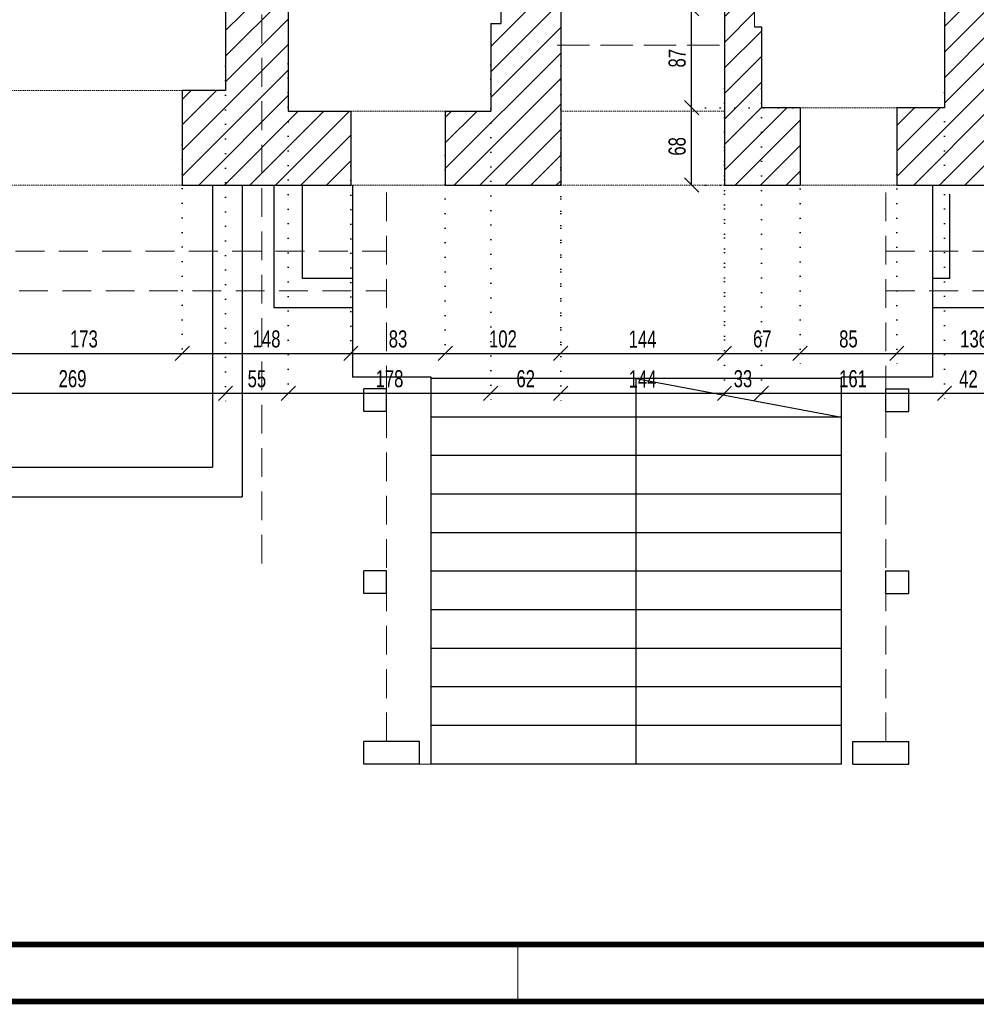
# Model space of a CAD drawing. Header units: millimetres. Extents: x 11149 to 111407, y -107619 to -23630.
# Tile 98 of 245: x 12814 to 13655, y -30105 to -29240. Entities that reach past the tile are written whole.
import ezdxf

# ---------------------------------------------------------------- set-up
doc = ezdxf.new("R2010")
doc.units = ezdxf.units.MM
doc.header["$LTSCALE"] = 2
for name, pattern in [('DOT', [6.35, 0, -6.35]), ('HIDDEN', [9.525, 6.35, -3.175]), ('HIDDENX2', [19.05, 12.7, -6.35])]:
    doc.linetypes.add(name, pattern=pattern)
doc.layers.get('0').update_dxf_attribs({"plot": 0})
doc.layers.get('Defpoints').update_dxf_attribs({"color": 1})
for name, color, linetype, lineweight in [('0_OPIS', 7, 'Continuous', 13), ('3DPLAN_A_WYSOKOŚCI ZMIANA', 144, 'HIDDENX2', 5), ('A_WYBURZENIA', 6, 'Continuous', 0), ('A_ściany mur', 2, 'Continuous', 30), ('e-cad_wymiary', 4, 'Continuous', 9)]:
    doc.layers.add(name, color=color, linetype=linetype, lineweight=lineweight)
for name, color, linetype in [('3DPLAN_A_KRESKOWANIE 1', 253, 'Continuous'), ('3DPLAN_K_STAL', 32, 'Continuous'), ('A_SCHODY', 6, 'Continuous')]:
    doc.layers.add(name, color=color, linetype=linetype)
doc.styles.add('e-cad_1', font='arial.ttf', dxfattribs={"width": 0.7})
doc.dimstyles.new('e-cad_1_100_[cm]', dxfattribs={"dimscale": 10, "dimtxt": 1.5, "dimasz": 1.25, "dimexe": 1.25, "dimexo": 0.625, "dimgap": 0.5, "dimtad": 1, "dimdec": 0, "dimrnd": 1, "dimzin": 1, "dimtxsty": 'e-cad_1', "dimblk": 'OBLIQUE', "dimcen": 2.5, "dimclrd": 256, "dimclre": 252, "dimclrt": 7, "dimadec": 0, "dimazin": 0, "dimtfac": 1, "dimtix": 1, "dimtmove": 2, "dimatfit": 3, "dimldrblk": 'NONE', "dimfxl": 60, "dimfxlon": 1, "dimarcsym": 0})

# ---------------------------------------------------------------- blocks, each defined once
blk = doc.blocks.new('_OBLIQUE')
at = {"color": 0, "linetype": 'ByBlock', "lineweight": -2}
blk.add_line((-0.5, -0.5), (0.5, 0.5), dxfattribs=at)
blk = doc.blocks.new('*D350')
at = {"layer": 'Defpoints', "color": 0}
for p in [(12783.84, -29343.39), (12956.84, -29343.39), (12956.84, -29532.89)]:
    blk.add_point(p, dxfattribs=at)
at = {"layer": 'e-cad_wymiary', "color": 252, "linetype": 'DOT', "lineweight": -2}
for p, q in [((12783.84, -29349.64), (12783.84, -29545.39)), ((12956.84, -29349.64), (12956.84, -29545.39))]:
    blk.add_line(p, q, dxfattribs=at)
at = {"layer": 'e-cad_wymiary', "lineweight": -2}
blk.add_line((12783.84, -29532.89), (12956.84, -29532.89), dxfattribs=at)
at = {"layer": 'e-cad_wymiary', "lineweight": -2, "xscale": 12.5, "yscale": 12.5, "zscale": 12.5, "rotation": 180}
blk.add_blockref('_OBLIQUE', (12783.84, -29532.89), dxfattribs=at)
at = {"layer": 'e-cad_wymiary', "lineweight": -2, "xscale": 12.5, "yscale": 12.5, "zscale": 12.5}
blk.add_blockref('_OBLIQUE', (12956.84, -29532.89), dxfattribs=at)
at = {"layer": 'e-cad_wymiary', "color": 7, "insert": (12870.34, -29520.23), "char_height": 15, "attachment_point": 5, "style": 'e-cad_1'}
blk.add_mtext('173', dxfattribs=at)
blk = doc.blocks.new('_None')
blk = doc.blocks.new('*D351')
at = {"layer": 'Defpoints', "color": 0}
for p in [(12956.84, -29343.39), (13104.99, -29361.78), (13104.99, -29532.89)]:
    blk.add_point(p, dxfattribs=at)
at = {"layer": 'e-cad_wymiary', "color": 252, "linetype": 'DOT', "lineweight": -2}
for p, q in [((12956.84, -29349.64), (12956.84, -29545.39)), ((13104.99, -29368.03), (13104.99, -29545.39))]:
    blk.add_line(p, q, dxfattribs=at)
at = {"layer": 'e-cad_wymiary', "lineweight": -2}
blk.add_line((12956.84, -29532.89), (13104.99, -29532.89), dxfattribs=at)
at = {"layer": 'e-cad_wymiary', "lineweight": -2, "xscale": 12.5, "yscale": 12.5, "zscale": 12.5, "rotation": 180}
blk.add_blockref('_OBLIQUE', (12956.84, -29532.89), dxfattribs=at)
at = {"layer": 'e-cad_wymiary', "lineweight": -2, "xscale": 12.5, "yscale": 12.5, "zscale": 12.5}
blk.add_blockref('_OBLIQUE', (13104.99, -29532.89), dxfattribs=at)
at = {"layer": 'e-cad_wymiary', "color": 7, "insert": (13030.91, -29520.23), "char_height": 15, "attachment_point": 5, "style": 'e-cad_1'}
blk.add_mtext('148', dxfattribs=at)
blk = doc.blocks.new('*D352')
at = {"layer": 'Defpoints', "color": 0}
for p in [(13187.99, -29352.39), (13104.99, -29361.78), (13187.99, -29532.89)]:
    blk.add_point(p, dxfattribs=at)
at = {"layer": 'e-cad_wymiary', "color": 252, "linetype": 'DOT', "lineweight": -2}
for p, q in [((13187.99, -29358.64), (13187.99, -29545.39)), ((13104.99, -29368.03), (13104.99, -29545.39))]:
    blk.add_line(p, q, dxfattribs=at)
at = {"layer": 'e-cad_wymiary', "lineweight": -2}
blk.add_line((13104.99, -29532.89), (13187.99, -29532.89), dxfattribs=at)
at = {"layer": 'e-cad_wymiary', "lineweight": -2, "xscale": 12.5, "yscale": 12.5, "zscale": 12.5, "rotation": 180}
blk.add_blockref('_OBLIQUE', (13104.99, -29532.89), dxfattribs=at)
at = {"layer": 'e-cad_wymiary', "lineweight": -2, "xscale": 12.5, "yscale": 12.5, "zscale": 12.5}
blk.add_blockref('_OBLIQUE', (13187.99, -29532.89), dxfattribs=at)
at = {"layer": 'e-cad_wymiary', "color": 7, "insert": (13146.49, -29520.23), "char_height": 15, "attachment_point": 5, "style": 'e-cad_1'}
blk.add_mtext('83', dxfattribs=at)
blk = doc.blocks.new('*D353')
at = {"layer": 'Defpoints', "color": 0}
for p in [(13187.99, -29352.39), (13289.49, -29352.39), (13289.49, -29532.89)]:
    blk.add_point(p, dxfattribs=at)
at = {"layer": 'e-cad_wymiary', "color": 252, "linetype": 'DOT', "lineweight": -2}
for p, q in [((13187.99, -29358.64), (13187.99, -29545.39)), ((13289.49, -29358.64), (13289.49, -29545.39))]:
    blk.add_line(p, q, dxfattribs=at)
at = {"layer": 'e-cad_wymiary', "lineweight": -2}
blk.add_line((13187.99, -29532.89), (13289.49, -29532.89), dxfattribs=at)
at = {"layer": 'e-cad_wymiary', "lineweight": -2, "xscale": 12.5, "yscale": 12.5, "zscale": 12.5, "rotation": 180}
blk.add_blockref('_OBLIQUE', (13187.99, -29532.89), dxfattribs=at)
at = {"layer": 'e-cad_wymiary', "lineweight": -2, "xscale": 12.5, "yscale": 12.5, "zscale": 12.5}
blk.add_blockref('_OBLIQUE', (13289.49, -29532.89), dxfattribs=at)
at = {"layer": 'e-cad_wymiary', "color": 7, "insert": (13238.74, -29520.23), "char_height": 15, "attachment_point": 5, "style": 'e-cad_1'}
blk.add_mtext('102', dxfattribs=at)
blk = doc.blocks.new('*D354')
at = {"layer": 'Defpoints', "color": 0}
for p in [(13433.49, -29348.27), (13289.49, -29352.39), (13433.49, -29532.89)]:
    blk.add_point(p, dxfattribs=at)
at = {"layer": 'e-cad_wymiary', "color": 252, "linetype": 'DOT', "lineweight": -2}
for p, q in [((13289.49, -29358.64), (13289.49, -29545.39)), ((13433.49, -29354.52), (13433.49, -29545.39))]:
    blk.add_line(p, q, dxfattribs=at)
at = {"layer": 'e-cad_wymiary', "lineweight": -2}
blk.add_line((13289.49, -29532.89), (13433.49, -29532.89), dxfattribs=at)
at = {"layer": 'e-cad_wymiary', "lineweight": -2, "xscale": 12.5, "yscale": 12.5, "zscale": 12.5, "rotation": 180}
blk.add_blockref('_OBLIQUE', (13289.49, -29532.89), dxfattribs=at)
at = {"layer": 'e-cad_wymiary', "lineweight": -2, "xscale": 12.5, "yscale": 12.5, "zscale": 12.5}
blk.add_blockref('_OBLIQUE', (13433.49, -29532.89), dxfattribs=at)
at = {"layer": 'e-cad_wymiary', "color": 7, "insert": (13361.49, -29520.36), "char_height": 15, "attachment_point": 5, "style": 'e-cad_1'}
blk.add_mtext('144', dxfattribs=at)
blk = doc.blocks.new('*D355')
at = {"layer": 'Defpoints', "color": 0}
for p in [(13433.49, -29348.27), (13499.99, -29369.2), (13499.99, -29532.89)]:
    blk.add_point(p, dxfattribs=at)
at = {"layer": 'e-cad_wymiary', "color": 252, "linetype": 'DOT', "lineweight": -2}
for p, q in [((13433.49, -29354.52), (13433.49, -29545.39)), ((13499.99, -29375.45), (13499.99, -29545.39))]:
    blk.add_line(p, q, dxfattribs=at)
at = {"layer": 'e-cad_wymiary', "lineweight": -2}
blk.add_line((13433.49, -29532.89), (13499.99, -29532.89), dxfattribs=at)
at = {"layer": 'e-cad_wymiary', "lineweight": -2, "xscale": 12.5, "yscale": 12.5, "zscale": 12.5, "rotation": 180}
blk.add_blockref('_OBLIQUE', (13433.49, -29532.89), dxfattribs=at)
at = {"layer": 'e-cad_wymiary', "lineweight": -2, "xscale": 12.5, "yscale": 12.5, "zscale": 12.5}
blk.add_blockref('_OBLIQUE', (13499.99, -29532.89), dxfattribs=at)
at = {"layer": 'e-cad_wymiary', "color": 7, "insert": (13466.74, -29520.23), "char_height": 15, "attachment_point": 5, "style": 'e-cad_1'}
blk.add_mtext('67', dxfattribs=at)
blk = doc.blocks.new('*D356')
at = {"layer": 'Defpoints', "color": 0}
for p in [(13499.99, -29369.2), (13584.99, -29369.2), (13584.99, -29532.89)]:
    blk.add_point(p, dxfattribs=at)
at = {"layer": 'e-cad_wymiary', "color": 252, "linetype": 'DOT', "lineweight": -2}
for p, q in [((13499.99, -29375.45), (13499.99, -29545.39)), ((13584.99, -29375.45), (13584.99, -29545.39))]:
    blk.add_line(p, q, dxfattribs=at)
at = {"layer": 'e-cad_wymiary', "lineweight": -2}
blk.add_line((13499.99, -29532.89), (13584.99, -29532.89), dxfattribs=at)
at = {"layer": 'e-cad_wymiary', "lineweight": -2, "xscale": 12.5, "yscale": 12.5, "zscale": 12.5, "rotation": 180}
blk.add_blockref('_OBLIQUE', (13499.99, -29532.89), dxfattribs=at)
at = {"layer": 'e-cad_wymiary', "lineweight": -2, "xscale": 12.5, "yscale": 12.5, "zscale": 12.5}
blk.add_blockref('_OBLIQUE', (13584.99, -29532.89), dxfattribs=at)
at = {"layer": 'e-cad_wymiary', "color": 7, "insert": (13542.49, -29520.23), "char_height": 15, "attachment_point": 5, "style": 'e-cad_1'}
blk.add_mtext('85', dxfattribs=at)
blk = doc.blocks.new('*D357')
at = {"layer": 'Defpoints', "color": 0}
for p in [(13720.99, -29352.89), (13584.99, -29369.2), (13720.99, -29532.89)]:
    blk.add_point(p, dxfattribs=at)
at = {"layer": 'e-cad_wymiary', "color": 252, "linetype": 'DOT', "lineweight": -2}
for p, q in [((13720.99, -29359.14), (13720.99, -29545.39)), ((13584.99, -29375.45), (13584.99, -29545.39))]:
    blk.add_line(p, q, dxfattribs=at)
at = {"layer": 'e-cad_wymiary', "lineweight": -2}
blk.add_line((13584.99, -29532.89), (13720.99, -29532.89), dxfattribs=at)
at = {"layer": 'e-cad_wymiary', "lineweight": -2, "xscale": 12.5, "yscale": 12.5, "zscale": 12.5, "rotation": 180}
blk.add_blockref('_OBLIQUE', (13584.99, -29532.89), dxfattribs=at)
at = {"layer": 'e-cad_wymiary', "lineweight": -2, "xscale": 12.5, "yscale": 12.5, "zscale": 12.5}
blk.add_blockref('_OBLIQUE', (13720.99, -29532.89), dxfattribs=at)
at = {"layer": 'e-cad_wymiary', "color": 7, "insert": (13652.99, -29520.23), "char_height": 15, "attachment_point": 5, "style": 'e-cad_1'}
blk.add_mtext('136', dxfattribs=at)
blk = doc.blocks.new('*D381')
at = {"layer": 'Defpoints', "color": 0}
for p in [(12725.84, -29254.31), (12994.84, -29274.04), (12994.84, -29567.89)]:
    blk.add_point(p, dxfattribs=at)
at = {"layer": 'e-cad_wymiary', "color": 252, "linetype": 'DOT', "lineweight": -2}
for p, q in [((12725.84, -29260.56), (12725.84, -29580.39)), ((12994.84, -29280.29), (12994.84, -29580.39))]:
    blk.add_line(p, q, dxfattribs=at)
at = {"layer": 'e-cad_wymiary', "lineweight": -2}
blk.add_line((12725.84, -29567.89), (12994.84, -29567.89), dxfattribs=at)
at = {"layer": 'e-cad_wymiary', "lineweight": -2, "xscale": 12.5, "yscale": 12.5, "zscale": 12.5, "rotation": 180}
blk.add_blockref('_OBLIQUE', (12725.84, -29567.89), dxfattribs=at)
at = {"layer": 'e-cad_wymiary', "lineweight": -2, "xscale": 12.5, "yscale": 12.5, "zscale": 12.5}
blk.add_blockref('_OBLIQUE', (12994.84, -29567.89), dxfattribs=at)
at = {"layer": 'e-cad_wymiary', "color": 7, "insert": (12860.34, -29555.23), "char_height": 15, "attachment_point": 5, "style": 'e-cad_1'}
blk.add_mtext('269', dxfattribs=at)
blk = doc.blocks.new('*D382')
at = {"layer": 'Defpoints', "color": 0}
for p in [(13049.99, -29271.72), (12994.84, -29274.04), (13049.99, -29567.89)]:
    blk.add_point(p, dxfattribs=at)
at = {"layer": 'e-cad_wymiary', "color": 252, "linetype": 'DOT', "lineweight": -2}
for p, q in [((12994.84, -29280.29), (12994.84, -29580.39)), ((13049.99, -29277.97), (13049.99, -29580.39))]:
    blk.add_line(p, q, dxfattribs=at)
at = {"layer": 'e-cad_wymiary', "lineweight": -2}
blk.add_line((12994.84, -29567.89), (13049.99, -29567.89), dxfattribs=at)
at = {"layer": 'e-cad_wymiary', "lineweight": -2, "xscale": 12.5, "yscale": 12.5, "zscale": 12.5, "rotation": 180}
blk.add_blockref('_OBLIQUE', (12994.84, -29567.89), dxfattribs=at)
at = {"layer": 'e-cad_wymiary', "lineweight": -2, "xscale": 12.5, "yscale": 12.5, "zscale": 12.5}
blk.add_blockref('_OBLIQUE', (13049.99, -29567.89), dxfattribs=at)
at = {"layer": 'e-cad_wymiary', "color": 7, "insert": (13022.41, -29555.26), "char_height": 15, "attachment_point": 5, "style": 'e-cad_1'}
blk.add_mtext('55', dxfattribs=at)
blk = doc.blocks.new('*D383')
at = {"layer": 'Defpoints', "color": 0}
for p in [(13049.99, -29271.72), (13227.99, -29272.88), (13227.99, -29567.89)]:
    blk.add_point(p, dxfattribs=at)
at = {"layer": 'e-cad_wymiary', "color": 252, "linetype": 'DOT', "lineweight": -2}
for p, q in [((13049.99, -29277.97), (13049.99, -29580.39)), ((13227.99, -29279.13), (13227.99, -29580.39))]:
    blk.add_line(p, q, dxfattribs=at)
at = {"layer": 'e-cad_wymiary', "lineweight": -2}
blk.add_line((13049.99, -29567.89), (13227.99, -29567.89), dxfattribs=at)
at = {"layer": 'e-cad_wymiary', "lineweight": -2, "xscale": 12.5, "yscale": 12.5, "zscale": 12.5, "rotation": 180}
blk.add_blockref('_OBLIQUE', (13049.99, -29567.89), dxfattribs=at)
at = {"layer": 'e-cad_wymiary', "lineweight": -2, "xscale": 12.5, "yscale": 12.5, "zscale": 12.5}
blk.add_blockref('_OBLIQUE', (13227.99, -29567.89), dxfattribs=at)
at = {"layer": 'e-cad_wymiary', "color": 7, "insert": (13138.99, -29555.23), "char_height": 15, "attachment_point": 5, "style": 'e-cad_1'}
blk.add_mtext('178', dxfattribs=at)
blk = doc.blocks.new('*D384')
at = {"layer": 'Defpoints', "color": 0}
for p in [(13227.99, -29272.88), (13289.49, -29273.46), (13289.49, -29567.89)]:
    blk.add_point(p, dxfattribs=at)
at = {"layer": 'e-cad_wymiary', "color": 252, "linetype": 'DOT', "lineweight": -2}
for p, q in [((13227.99, -29279.13), (13227.99, -29580.39)), ((13289.49, -29279.71), (13289.49, -29580.39))]:
    blk.add_line(p, q, dxfattribs=at)
at = {"layer": 'e-cad_wymiary', "lineweight": -2}
blk.add_line((13227.99, -29567.89), (13289.49, -29567.89), dxfattribs=at)
at = {"layer": 'e-cad_wymiary', "lineweight": -2, "xscale": 12.5, "yscale": 12.5, "zscale": 12.5, "rotation": 180}
blk.add_blockref('_OBLIQUE', (13227.99, -29567.89), dxfattribs=at)
at = {"layer": 'e-cad_wymiary', "lineweight": -2, "xscale": 12.5, "yscale": 12.5, "zscale": 12.5}
blk.add_blockref('_OBLIQUE', (13289.49, -29567.89), dxfattribs=at)
at = {"layer": 'e-cad_wymiary', "color": 7, "insert": (13258.74, -29555.23), "char_height": 15, "attachment_point": 5, "style": 'e-cad_1'}
blk.add_mtext('62', dxfattribs=at)
blk = doc.blocks.new('*D385')
at = {"layer": 'Defpoints', "color": 0}
for p in [(13289.49, -29273.46), (13433.49, -29293.76), (13433.49, -29567.89)]:
    blk.add_point(p, dxfattribs=at)
at = {"layer": 'e-cad_wymiary', "color": 252, "linetype": 'DOT', "lineweight": -2}
for p, q in [((13289.49, -29279.71), (13289.49, -29580.39)), ((13433.49, -29300.01), (13433.49, -29580.39))]:
    blk.add_line(p, q, dxfattribs=at)
at = {"layer": 'e-cad_wymiary', "lineweight": -2}
blk.add_line((13289.49, -29567.89), (13433.49, -29567.89), dxfattribs=at)
at = {"layer": 'e-cad_wymiary', "lineweight": -2, "xscale": 12.5, "yscale": 12.5, "zscale": 12.5, "rotation": 180}
blk.add_blockref('_OBLIQUE', (13289.49, -29567.89), dxfattribs=at)
at = {"layer": 'e-cad_wymiary', "lineweight": -2, "xscale": 12.5, "yscale": 12.5, "zscale": 12.5}
blk.add_blockref('_OBLIQUE', (13433.49, -29567.89), dxfattribs=at)
at = {"layer": 'e-cad_wymiary', "color": 7, "insert": (13361.49, -29555.36), "char_height": 15, "attachment_point": 5, "style": 'e-cad_1'}
blk.add_mtext('144', dxfattribs=at)
blk = doc.blocks.new('*D386')
at = {"layer": 'Defpoints', "color": 0}
for p in [(13433.49, -29293.76), (13465.99, -29293.76), (13465.99, -29567.89)]:
    blk.add_point(p, dxfattribs=at)
at = {"layer": 'e-cad_wymiary', "color": 252, "linetype": 'DOT', "lineweight": -2}
for p, q in [((13433.49, -29300.01), (13433.49, -29580.39)), ((13465.99, -29300.01), (13465.99, -29580.39))]:
    blk.add_line(p, q, dxfattribs=at)
at = {"layer": 'e-cad_wymiary', "lineweight": -2}
blk.add_line((13433.49, -29567.89), (13465.99, -29567.89), dxfattribs=at)
at = {"layer": 'e-cad_wymiary', "lineweight": -2, "xscale": 12.5, "yscale": 12.5, "zscale": 12.5, "rotation": 180}
blk.add_blockref('_OBLIQUE', (13433.49, -29567.89), dxfattribs=at)
at = {"layer": 'e-cad_wymiary', "lineweight": -2, "xscale": 12.5, "yscale": 12.5, "zscale": 12.5}
blk.add_blockref('_OBLIQUE', (13465.99, -29567.89), dxfattribs=at)
at = {"layer": 'e-cad_wymiary', "color": 7, "insert": (13449.74, -29555.23), "char_height": 15, "attachment_point": 5, "style": 'e-cad_1'}
blk.add_mtext('33', dxfattribs=at)
blk = doc.blocks.new('*D387')
at = {"layer": 'Defpoints', "color": 0}
for p in [(13465.99, -29293.76), (13626.99, -29297.24), (13626.99, -29567.89)]:
    blk.add_point(p, dxfattribs=at)
at = {"layer": 'e-cad_wymiary', "color": 252, "linetype": 'DOT', "lineweight": -2}
for p, q in [((13465.99, -29300.01), (13465.99, -29580.39)), ((13626.99, -29303.49), (13626.99, -29580.39))]:
    blk.add_line(p, q, dxfattribs=at)
at = {"layer": 'e-cad_wymiary', "lineweight": -2}
blk.add_line((13465.99, -29567.89), (13626.99, -29567.89), dxfattribs=at)
at = {"layer": 'e-cad_wymiary', "lineweight": -2, "xscale": 12.5, "yscale": 12.5, "zscale": 12.5, "rotation": 180}
blk.add_blockref('_OBLIQUE', (13465.99, -29567.89), dxfattribs=at)
at = {"layer": 'e-cad_wymiary', "lineweight": -2, "xscale": 12.5, "yscale": 12.5, "zscale": 12.5}
blk.add_blockref('_OBLIQUE', (13626.99, -29567.89), dxfattribs=at)
at = {"layer": 'e-cad_wymiary', "color": 7, "insert": (13546.49, -29555.23), "char_height": 15, "attachment_point": 5, "style": 'e-cad_1'}
blk.add_mtext('161', dxfattribs=at)
blk = doc.blocks.new('*D388')
at = {"layer": 'Defpoints', "color": 0}
for p in [(13626.99, -29297.24), (13668.99, -29292.02), (13668.99, -29567.89)]:
    blk.add_point(p, dxfattribs=at)
at = {"layer": 'e-cad_wymiary', "color": 252, "linetype": 'DOT', "lineweight": -2}
for p, q in [((13668.99, -29298.27), (13668.99, -29580.39)), ((13626.99, -29303.49), (13626.99, -29580.39))]:
    blk.add_line(p, q, dxfattribs=at)
at = {"layer": 'e-cad_wymiary', "lineweight": -2}
blk.add_line((13626.99, -29567.89), (13668.99, -29567.89), dxfattribs=at)
at = {"layer": 'e-cad_wymiary', "lineweight": -2, "xscale": 12.5, "yscale": 12.5, "zscale": 12.5, "rotation": 180}
blk.add_blockref('_OBLIQUE', (13626.99, -29567.89), dxfattribs=at)
at = {"layer": 'e-cad_wymiary', "lineweight": -2, "xscale": 12.5, "yscale": 12.5, "zscale": 12.5}
blk.add_blockref('_OBLIQUE', (13668.99, -29567.89), dxfattribs=at)
at = {"layer": 'e-cad_wymiary', "color": 7, "insert": (13647.99, -29555.36), "char_height": 15, "attachment_point": 5, "style": 'e-cad_1'}
blk.add_mtext('42', dxfattribs=at)
blk = doc.blocks.new('*D424')
at = {"layer": 'Defpoints', "color": 0}
for p in [(13404.6, -29316.89), (13499.99, -29316.89), (13499.99, -29384.89)]:
    blk.add_point(p, dxfattribs=at)
at = {"layer": 'e-cad_wymiary', "color": 252, "linetype": 'DOT', "lineweight": -2}
for p, q in [((13493.74, -29316.89), (13392.1, -29316.89)), ((13493.74, -29384.89), (13392.1, -29384.89))]:
    blk.add_line(p, q, dxfattribs=at)
at = {"layer": 'e-cad_wymiary', "lineweight": -2}
blk.add_line((13404.6, -29384.89), (13404.6, -29316.89), dxfattribs=at)
at = {"layer": 'e-cad_wymiary', "lineweight": -2, "xscale": 12.5, "yscale": 12.5, "zscale": 12.5}
for p, rotation in [((13404.6, -29316.89), 90), ((13404.6, -29384.89), 270)]:
    blk.add_blockref('_OBLIQUE', p, dxfattribs=dict(at, rotation=rotation))
at = {"layer": 'e-cad_wymiary', "color": 7, "insert": (13391.94, -29350.89), "char_height": 15, "attachment_point": 5, "rotation": 90, "style": 'e-cad_1'}
blk.add_mtext('68', dxfattribs=at)
blk = doc.blocks.new('*D425')
at = {"layer": 'Defpoints', "color": 0}
for p in [(13404.6, -29229.89), (13445.02, -29229.89), (13499.99, -29316.89)]:
    blk.add_point(p, dxfattribs=at)
at = {"layer": 'e-cad_wymiary', "color": 252, "linetype": 'DOT', "lineweight": -2}
for p, q in [((13438.77, -29229.89), (13392.1, -29229.89)), ((13493.74, -29316.89), (13392.1, -29316.89))]:
    blk.add_line(p, q, dxfattribs=at)
at = {"layer": 'e-cad_wymiary', "lineweight": -2}
blk.add_line((13404.6, -29316.89), (13404.6, -29229.89), dxfattribs=at)
at = {"layer": 'e-cad_wymiary', "lineweight": -2, "xscale": 12.5, "yscale": 12.5, "zscale": 12.5}
for p, rotation in [((13404.6, -29229.89), 90), ((13404.6, -29316.89), 270)]:
    blk.add_blockref('_OBLIQUE', p, dxfattribs=dict(at, rotation=rotation))
at = {"layer": 'e-cad_wymiary', "color": 7, "insert": (13391.94, -29273.39), "char_height": 15, "attachment_point": 5, "rotation": 90, "style": 'e-cad_1'}
blk.add_mtext('87', dxfattribs=at)

msp = doc.modelspace()

# ---------------------------------------------------------------- hatches: boundary and pattern name
at = {"layer": '3DPLAN_A_KRESKOWANIE 1'}
h = msp.add_hatch(dxfattribs=at)
h.set_pattern_fill('ANSI31', color=256, scale=5, style=0)
h.set_pattern_definition([(45, (15147.047, -29342.012), (-11.22532, 11.22532), [])])
h.paths.add_polyline_path([(15208.99, -29306.89), (15087.99, -29306.89), (15087.99, -29384.89), (15208.99, -29384.89)])
h.paths.add_polyline_path([(16677.49, -29121.89), (16623.99, -29121.89), (16623.99, -29308.89), (16290.99, -29308.89), (16290.99, -29384.89), (16677.49, -29384.89)])
h.paths.add_polyline_path([(16115.99, -29308.89), (16047.99, -29308.89), (16047.99, -29148.89), (16014.99, -29148.89), (16014.99, -29308.89), (15977.99, -29308.89), (15977.99, -29384.89), (16115.99, -29384.89)])
h.paths.add_polyline_path([(15802.99, -29308.89), (15767.99, -29308.89), (15767.99, -28746.89), (15772.99, -28746.89), (15772.99, -28712.89), (15691.99, -28712.89), (15691.99, -28642.89), (15671.99, -28642.89), (15671.99, -28710.89), (15658.99, -28710.89), (15658.99, -28746.89), (15736.99, -28746.89), (15736.99, -29058.89), (15726.99, -29058.89), (15726.99, -29069.89), (15736.99, -29069.89), (15736.99, -29306.89), (15689.99, -29306.89), (15689.99, -29384.89), (15802.99, -29384.89)])
h.paths.add_polyline_path([(16443.99, -28715.89), (16348.99, -28715.89), (16348.99, -28647.89), (16324.99, -28647.89), (16324.99, -28715.89), (16097.99, -28715.89), (16097.99, -28691.89), (16056.99, -28691.89), (16056.99, -28450.89), (16068.99, -28450.89), (16068.99, -28440.89), (16324.99, -28440.89), (16324.99, -28557.89), (16348.99, -28557.89), (16348.99, -28439.89), (16623.99, -28439.89), (16623.99, -28481.89), (16677.49, -28481.89), (16677.49, -28090.89), (16618.99, -28090.89), (16618.99, -28420.89), (15614.99, -28420.89), (15614.99, -28441.89), (15671.99, -28441.89), (15671.99, -28522.89), (15691.99, -28522.89), (15691.99, -28438.89), (16026.99, -28438.89), (16026.99, -28712.89), (15892.99, -28712.89), (15892.99, -28746.89), (16014.99, -28746.89), (16014.99, -28802.89), (16047.99, -28802.89), (16047.99, -28747.89), (16069.99, -28747.89), (16069.99, -28744.89), (16443.99, -28744.89)])
h.paths.add_polyline_path([(16677.49, -28681.89), (16623.99, -28681.89), (16623.99, -28715.89), (16533.99, -28715.89), (16533.99, -28744.89), (16623.99, -28744.89), (16623.99, -28782.89), (16677.49, -28782.89)])
h.paths.add_polyline_path([(16677.49, -28566.89), (16623.99, -28566.89), (16623.99, -28601.89), (16677.49, -28601.89)])
h.paths.add_polyline_path([(16677.49, -28867.89), (16623.99, -28867.89), (16623.99, -28916.89), (16677.49, -28916.89)])
h.paths.add_polyline_path([(16677.49, -27805.89), (15967.99, -27805.89), (15967.99, -27862.89), (16618.99, -27862.89), (16618.99, -27970.89), (16677.49, -27970.89)])
h.paths.add_polyline_path([(15500.99, -27805.89), (15380.99, -27805.89), (15380.99, -27867.89), (15454.99, -27867.89), (15454.99, -28420.89), (14450.99, -28420.89), (14450.99, -28435.89), (14331.99, -28435.89), (14331.99, -28420.89), (14227.99, -28420.89), (14227.99, -28435.89), (14207.99, -28435.89), (14207.99, -28467.89), (14230.99, -28467.89), (14230.99, -28496.89), (14276.99, -28496.89), (14276.99, -28467.89), (14827.99, -28467.89), (14827.99, -28490.89), (14866.99, -28490.89), (14866.99, -28439.89), (15420.99, -28439.89), (15420.99, -28504.89), (15467.99, -28504.89), (15467.99, -28441.89), (15494.99, -28441.89), (15494.99, -28420.89), (15467.99, -28420.89), (15467.99, -27862.89), (15500.99, -27862.89)])
h.paths.add_polyline_path([(15792.99, -27805.89), (15675.99, -27805.89), (15675.99, -27862.89), (15792.99, -27862.89)])
h.paths.add_polyline_path([(14935.99, -28756.89), (15425.99, -28756.89), (15425.99, -29306.89), (15383.99, -29306.89), (15383.99, -29384.89), (15514.99, -29384.89), (15514.99, -29306.89), (15441.99, -29306.89), (15441.99, -29069.89), (15636.99, -29069.89), (15636.99, -29058.89), (15441.99, -29058.89), (15441.99, -28772.89), (15466.99, -28772.89), (15466.99, -28746.89), (15568.99, -28746.89), (15568.99, -28710.89), (15467.99, -28710.89), (15467.99, -28677.89), (15420.99, -28677.89), (15420.99, -28720.89), (14866.99, -28720.89), (14866.99, -28640.89), (14827.99, -28640.89), (14827.99, -28721.89), (14417.99, -28721.89), (14417.99, -28756.89), (14765.99, -28756.89), (14765.99, -28833.89), (14935.99, -28833.89)])
h.paths.add_polyline_path([(14912.99, -29306.89), (14891.99, -29306.89), (14891.99, -28974.89), (14421.99, -28974.89), (14421.99, -28984.89), (14884.99, -28984.89), (14884.99, -29310.89), (14777.99, -29310.89), (14777.99, -29384.89), (14912.99, -29384.89)])
h.paths.add_polyline_path([(14602.99, -29310.89), (14487.99, -29310.89), (14487.99, -29384.89), (14602.99, -29384.89)])
h.paths.add_polyline_path([(14312.99, -29310.89), (14262.99, -29310.89), (14262.99, -28984.89), (14341.99, -28984.89), (14341.99, -28974.89), (14262.99, -28974.89), (14262.99, -28756.89), (14297.99, -28756.89), (14297.99, -28721.89), (14276.99, -28721.89), (14276.99, -28667.89), (14228.99, -28667.89), (14228.99, -28721.89), (13922.99, -28721.89), (13922.99, -28754.89), (13935.99, -28754.89), (13935.99, -28884.89), (13953.99, -28884.89), (13953.99, -28754.89), (14226.99, -28754.89), (14226.99, -29323.89), (14186.99, -29323.89), (14186.99, -29384.89), (14312.99, -29384.89)])
h.paths.add_polyline_path([(14011.99, -29323.89), (13953.99, -29323.89), (13953.99, -28979.89), (13935.99, -28979.89), (13935.99, -29320.89), (13895.99, -29320.89), (13895.99, -29384.89), (14011.99, -29384.89)])
h.paths.add_polyline_path([(13720.99, -29320.89), (13668.99, -29320.89), (13668.99, -29039.89), (13722.99, -29039.89), (13722.99, -28875.89), (13664.99, -28875.89), (13664.99, -28769.89), (13673.99, -28769.89), (13673.99, -28754.89), (13832.99, -28754.89), (13832.99, -28721.89), (13810.99, -28721.89), (13810.99, -28684.89), (13793.99, -28684.89), (13793.99, -28721.89), (13683.99, -28721.89), (13683.99, -28682.89), (13649.99, -28682.89), (13629.99, -28682.89), (13629.99, -28715.89), (13626.99, -28715.89), (13626.99, -28933.89), (13626.99, -28950.89), (13626.99, -29316.89), (13584.99, -29316.89), (13584.99, -29384.89), (13720.99, -29384.89)])
h.paths.add_polyline_path([(13668.99, -27956.89), (13700.99, -27956.89), (13700.99, -27866.89), (13703.99, -27866.89), (13703.99, -27805.89), (13681.49, -27805.89), (13681.49, -27747.89), (13559.97, -27747.89), (13559.97, -27794.89), (13623.99, -27794.89), (13623.99, -27856.89), (13640.99, -27856.89), (13640.99, -28135.89), (13216.99, -28135.89), (13216.99, -28434.89), (13209.99, -28434.89), (13209.99, -28463.89), (13216.99, -28463.89), (13305.2, -28463.89), (13305.2, -28429.89), (13252.2, -28429.89), (13252.2, -28179.89), (13371.2, -28179.89), (13371.2, -28242.89), (13424.2, -28242.89), (13424.2, -28429.89), (13395.2, -28429.89), (13395.2, -28463.89), (13521.99, -28463.89), (13521.99, -28429.89), (13434.99, -28429.89), (13434.99, -28240.89), (13487.99, -28240.89), (13487.99, -28181.89), (13633.99, -28181.89), (13633.99, -28242.89), (13633.99, -28416.89), (13620.99, -28416.89), (13620.99, -28429.89), (13611.99, -28429.89), (13611.99, -28463.89), (13629.99, -28463.89), (13629.99, -28532.89), (13649.99, -28532.89), (13649.99, -28521.89), (13683.99, -28521.89), (13683.99, -28467.89), (13793.99, -28467.89), (13793.99, -28534.89), (13810.99, -28534.89), (13810.99, -28467.89), (13836.99, -28467.89), (13836.99, -28435.89), (13668.99, -28435.89)])
h.paths.add_polyline_path([(14010.99, -27805.89), (13878.99, -27805.89), (13878.99, -27866.89), (13932.99, -27866.89), (13932.99, -28435.89), (13921.99, -28435.89), (13921.99, -28467.89), (14077.99, -28467.89), (14077.99, -28435.89), (13960.99, -28435.89), (13960.99, -27867.89), (14010.99, -27867.89)])
h.paths.add_polyline_path([(14308.99, -27805.89), (14185.99, -27805.89), (14185.99, -27867.89), (14308.99, -27867.89)])
h.paths.add_polyline_path([(14607.99, -27805.89), (14483.99, -27805.89), (14483.99, -27867.89), (14607.99, -27867.89)])
h.paths.add_polyline_path([(14903.99, -27805.89), (14782.99, -27805.89), (14782.99, -27867.89), (14903.99, -27867.89)])
h.paths.add_polyline_path([(15205.99, -27805.89), (15078.99, -27805.89), (15078.99, -27867.89), (15205.99, -27867.89)])
h.paths.add_polyline_path([(12480.84, -29301.89), (12411.84, -29301.89), (12411.84, -28913.89), (12510.99, -28913.89), (12510.99, -28896.89), (12411.99, -28896.89), (12411.99, -28889.89), (12391.99, -28889.89), (12391.99, -29317.89), (11837.99, -29317.89), (11837.99, -29070.89), (11781.49, -29070.89), (11781.49, -29384.89), (12480.84, -29384.89)])
h.paths.add_polyline_path([(12297.99, -28133.89), (11825.99, -28133.89), (11825.99, -28063.89), (11774.49, -28063.89), (11774.49, -28175.39), (11826.99, -28175.39), (11826.99, -28139.89), (12297.99, -28139.89)])
h.paths.add_polyline_path([(11825.99, -27851.89), (12410.99, -27851.89), (12410.99, -28133.89), (12387.99, -28133.89), (12387.99, -28139.89), (12410.99, -28139.89), (12410.99, -28286.89), (12426.99, -28286.89), (12426.99, -28228.89), (12531.99, -28228.89), (12531.99, -28218.89), (12420.99, -28218.89), (12420.99, -28006.89), (12456.99, -28006.89), (12456.99, -27863.89), (12456.99, -27805.89), (11774.49, -27805.89), (11774.49, -27888.89), (11825.99, -27888.89)])
h.paths.add_polyline_path([(12769.99, -27805.89), (12661.49, -27805.89), (12626.99, -27805.89), (12626.99, -27863.89), (12769.99, -27863.89)])
h.paths.add_polyline_path([(13027.49, -27747.89), (13027.49, -27805.89), (13026.62, -27805.89), (12939.99, -27805.89), (12939.99, -27832.39), (12939.99, -27837.39), (12939.99, -27863.89), (12939.99, -27933.89), (12975.99, -27933.89), (12975.99, -28098.89), (12975.99, -28116.34), (12975.99, -28218.89), (12778.19, -28218.89), (12768.19, -28218.89), (12669.19, -28218.89), (12631.99, -28218.89), (12631.99, -28220.23), (12631.99, -28227.55), (12631.99, -28228.89), (12648.99, -28228.89), (12648.99, -28462.89), (12689.46, -28462.89), (12694.99, -28462.89), (12694.99, -28448.19), (12694.99, -28441.59), (12694.99, -28426.89), (12689.46, -28426.89), (12667.99, -28426.89), (12667.99, -28375.66), (12667.99, -28325.66), (12667.99, -28237.89), (12842.99, -28237.89), (12851.99, -28237.89), (12979.99, -28237.89), (12979.99, -28266.81), (12979.99, -28305.03), (12979.99, -28326.89), (12979.99, -28339.89), (12979.99, -28368.31), (12979.99, -28406.53), (12979.99, -28426.89), (12851.99, -28426.89), (12842.99, -28426.89), (12784.99, -28426.89), (12784.99, -28441.59), (12784.99, -28448.19), (12784.99, -28462.89), (12784.99, -28541.89), (12789.73, -28541.89), (12797.24, -28541.89), (12801.99, -28541.89), (12801.99, -28461.89), (12922.99, -28461.89), (12937.99, -28461.89), (12937.99, -28505.89), (13026.62, -28505.89), (13030.99, -28505.89), (13030.99, -28463.89), (13089.99, -28463.89), (13089.99, -28452.39), (13089.99, -28446.38), (13089.99, -28434.89), (13070.99, -28434.89), (13070.99, -28421.89), (13057.99, -28421.89), (13057.99, -27857.89), (13067.99, -27857.89), (13067.99, -27794.89), (13073.99, -27794.89), (13073.99, -27747.89), (13062.49, -27747.89)])
h.paths.add_polyline_path([(13212, -27747.89), (13444.97, -27747.89), (13444.97, -27767.89), (13444.97, -27772.89), (13444.97, -27794.89), (13312.02, -27794.89), (13301.84, -27794.89), (13199.99, -27794.89), (13199.99, -27747.89)])
h.paths.add_polyline_path([(12783.84, -29301.89), (12725.84, -29301.89), (12725.84, -28870.89), (12709.99, -28870.89), (12709.99, -28896.89), (12609.99, -28896.89), (12609.99, -28913.89), (12709.84, -28913.89), (12709.84, -29301.89), (12653.84, -29301.89), (12653.84, -29384.89), (12783.84, -29384.89)])
h.paths.add_polyline_path([(13499.99, -29316.89), (13465.99, -29316.89), (13465.99, -29245.89), (13459.99, -29245.89), (13459.99, -29229.89), (13436.49, -29229.89), (13433.49, -29229.89), (13433.49, -29384.89), (13499.99, -29384.89)])
h.paths.add_polyline_path([(13076.99, -28849.89), (13049.99, -28849.89), (13049.99, -28933.89), (13096.99, -28933.89), (13096.99, -29041.89), (13049.99, -29041.89), (13049.99, -29319.89), (13104.99, -29319.89), (13104.99, -29384.89), (12956.84, -29384.89), (12956.84, -29301.89), (12994.84, -29301.89), (12994.84, -28922.89), (12952.84, -28922.89), (12952.84, -28790.89), (12994.84, -28790.89), (12994.84, -28731.89), (12725.84, -28731.89), (12725.84, -28772.89), (12709.99, -28772.89), (12709.99, -28746.89), (12685.99, -28746.89), (12685.99, -28715.89), (12784.99, -28715.89), (12784.99, -28691.89), (12801.99, -28691.89), (12801.99, -28715.89), (12937.99, -28715.89), (12937.99, -28683.89), (13030.99, -28683.89), (13030.99, -28716.89), (13076.99, -28716.89), (13076.99, -28832.89)])
h.paths.add_polyline_path([(13227.99, -29319.89), (13187.99, -29319.89), (13187.99, -29384.89), (13289.49, -29384.89), (13289.49, -29229.89), (13286.49, -29229.89), (13286.49, -29223.89), (13286.49, -29062.89), (13286.49, -29056.89), (13274.99, -29056.89), (13274.99, -29029.93), (13246.99, -29029.93), (13246.99, -29169.89), (13236.99, -29169.89), (13236.99, -29242.89), (13227.99, -29242.89)])
h.paths.add_polyline_path([(12383.99, -28455.89), (12401.99, -28455.81), (12401.99, -28523.89), (12426.99, -28523.89), (12426.99, -28376.89), (12410.99, -28376.89), (12410.99, -28408.89), (12393.99, -28408.89), (12393.99, -28418.89), (11826.99, -28418.89), (11826.99, -28350.39), (11774.49, -28350.39), (11774.49, -28429.89), (11562.49, -28429.89), (11562.49, -28493.89), (11595.99, -28493.89), (11595.99, -28452.89), (11776.99, -28452.89), (11776.99, -28490.89), (11826.99, -28490.89), (11826.99, -28455.89)])
h.paths.add_polyline_path([(12401.99, -28658.89), (12401.99, -28679.89), (12383.99, -28679.89), (12341.99, -28679.89), (12341.99, -28709.89), (11826.99, -28709.89), (11826.99, -28670.89), (11776.99, -28670.89), (11776.99, -28709.89), (11595.99, -28709.89), (11595.99, -28673.89), (11562.49, -28673.89), (11562.49, -28763.89), (11781.49, -28763.89), (11781.49, -28800.89), (11837.99, -28800.89), (11837.99, -28746.89), (12391.99, -28746.89), (12391.99, -28790.89), (12411.99, -28790.89), (12411.99, -28762.89), (12427.99, -28762.89), (12427.99, -28746.89), (12568.99, -28746.89), (12568.99, -28715.89), (12455.99, -28715.89), (12455.99, -28670.89), (12426.99, -28670.89), (12426.99, -28658.89)])

# ---------------------------------------------------------------- linework, layer by layer
at = {"layer": '0_OPIS'}
msp.add_line((13251.87, -30102.55), (13251.87, -30052.55), dxfattribs=at)
at = {"layer": '0_OPIS', "const_width": 5}
for points in [[(11151.87, -27132.55), (17451.87, -27132.55), (17451.87, -30102.55), (11151.87, -30102.55)], [(11451.87, -27182.55), (17401.87, -27182.55), (17401.87, -30052.55), (11451.87, -30052.55)]]:
    msp.add_lwpolyline(points, close=True, dxfattribs=at)
at = {"layer": '3DPLAN_A_WYSOKOŚCI ZMIANA'}
for p, q in [((13026.62, -29717.68), (13026.62, -27392.5)), ((13286.49, -29261.89), (13436.49, -29261.89)), ((13289.49, -29261.89), (13433.49, -29261.89)), ((13136.49, -29873.89), (13136.49, -29384.89)), ((13575.49, -29873.89), (13575.49, -29384.89)), ((11781.49, -29442.89), (13136.49, -29442.89)), ((13575.49, -29442.89), (16677.49, -29442.89)), ((11746.49, -29477.89), (13136.49, -29477.89)), ((13575.49, -29477.89), (16712.49, -29477.89)), ((13165.49, -29893.89), (13546.49, -29893.89))]:
    msp.add_line(p, q, dxfattribs=at)
at = {"layer": '3DPLAN_K_STAL'}
for p, q in [((13136.49, -29563.89), (13116.49, -29563.89)), ((13116.49, -29583.89), (13116.49, -29563.89)), ((13136.49, -29583.89), (13136.49, -29563.89)), ((13575.49, -29563.89), (13595.49, -29563.89)), ((13575.49, -29583.89), (13575.49, -29563.89)), ((13595.49, -29583.89), (13595.49, -29563.89)), ((13136.49, -29583.89), (13116.49, -29583.89)), ((13575.49, -29583.89), (13595.49, -29583.89)), ((13116.49, -29743.89), (13116.49, -29723.89)), ((13136.49, -29723.89), (13116.49, -29723.89)), ((13136.49, -29743.89), (13136.49, -29723.89)), ((13575.49, -29743.89), (13575.49, -29723.89)), ((13575.49, -29723.89), (13595.49, -29723.89)), ((13595.49, -29743.89), (13595.49, -29723.89)), ((13136.49, -29743.89), (13116.49, -29743.89)), ((13575.49, -29743.89), (13595.49, -29743.89)), ((13116.49, -29893.89), (13116.49, -29873.89)), ((13165.49, -29873.89), (13116.49, -29873.89)), ((13165.49, -29893.89), (13165.49, -29873.89)), ((13546.49, -29893.89), (13546.49, -29873.89)), ((13546.49, -29873.89), (13595.49, -29873.89)), ((13595.49, -29893.89), (13595.49, -29873.89)), ((13165.49, -29893.89), (13116.49, -29893.89)), ((13546.49, -29893.89), (13595.49, -29893.89))]:
    msp.add_line(p, q, dxfattribs=at)
at = {"layer": 'A_SCHODY'}
for p, q in [((12983.49, -29384.89), (12983.49, -29632.89)), ((13009.49, -29384.89), (13009.49, -29658.89)), ((13037.49, -29492.89), (13037.49, -29384.89)), ((13062.49, -29466.89), (13062.49, -29384.89)), ((13106.49, -29384.89), (13106.49, -29553.89)), ((13616.49, -29384.89), (13616.49, -29553.89)), ((13631.49, -29466.89), (13631.49, -29392.89)), ((13106.49, -29466.89), (13062.49, -29466.89)), ((13631.49, -29466.89), (13616.49, -29466.89)), ((13106.49, -29492.89), (13037.49, -29492.89)), ((13910.49, -29492.89), (13616.49, -29492.89)), ((13175.49, -29553.89), (13106.49, -29553.89)), ((13175.49, -29893.89), (13175.49, -29553.89)), ((13536.49, -29554.89), (13175.49, -29554.89)), ((13355.99, -29893.89), (13355.99, -29554.89)), ((13355.99, -29554.89), (13536.49, -29588.79)), ((13616.49, -29553.89), (13536.49, -29553.89)), ((13536.49, -29893.89), (13536.49, -29553.89)), ((13536.49, -29588.79), (13175.49, -29588.79)), ((13536.49, -29622.69), (13175.49, -29622.69)), ((12120.49, -29632.89), (12983.49, -29632.89)), ((12120.49, -29658.89), (13009.49, -29658.89)), ((13536.49, -29656.59), (13175.49, -29656.59)), ((13536.49, -29690.49), (13175.49, -29690.49)), ((13536.49, -29724.39), (13175.49, -29724.39)), ((13536.49, -29758.29), (13175.49, -29758.29)), ((13536.49, -29792.19), (13175.49, -29792.19)), ((13536.49, -29826.09), (13175.49, -29826.09)), ((13536.49, -29859.99), (13175.49, -29859.99)), ((13536.49, -29893.89), (13175.49, -29893.89))]:
    msp.add_line(p, q, dxfattribs=at)
at = {"layer": 'A_WYBURZENIA', "transparency": 33554687}
msp.add_line((13459.99, -29196.89), (13459.99, -29245.89), dxfattribs=at)
at = {"layer": 'A_ściany mur', "ltscale": 0.1}
for p, q in [((12994.84, -28922.89), (12994.84, -29301.89)), ((13626.99, -28950.89), (13626.99, -29316.89)), ((13049.99, -29041.89), (13049.99, -29319.89)), ((13236.99, -29169.89), (13236.99, -29242.89)), ((13289.49, -29229.89), (13289.49, -29384.89)), ((13433.49, -29229.89), (13433.49, -29384.89)), ((13227.99, -29242.89), (13227.99, -29319.89)), ((13227.99, -29242.89), (13236.99, -29242.89)), ((13459.99, -29245.89), (13465.99, -29245.89)), ((13465.99, -29245.89), (13465.99, -29316.89)), ((12956.84, -29301.89), (12956.84, -29384.89)), ((12994.84, -29301.89), (12956.84, -29301.89)), ((13049.99, -29319.89), (13104.99, -29319.89)), ((13104.99, -29319.89), (13104.99, -29384.89)), ((13187.99, -29319.89), (13227.99, -29319.89)), ((13187.99, -29319.89), (13187.99, -29384.89)), ((13499.99, -29316.89), (13465.99, -29316.89)), ((13499.99, -29316.89), (13499.99, -29384.89)), ((13626.99, -29316.89), (13584.99, -29316.89)), ((13584.99, -29316.89), (13584.99, -29384.89)), ((12956.84, -29384.89), (13104.99, -29384.89)), ((13187.99, -29384.89), (13289.49, -29384.89)), ((13433.49, -29384.89), (13499.99, -29384.89)), ((13584.99, -29384.89), (13720.99, -29384.89))]:
    msp.add_line(p, q, dxfattribs=at)
at = {"layer": 'A_ściany mur', "color": 4, "linetype": 'HIDDEN', "lineweight": 5, "ltscale": 0.1}
for p, q in [((12783.84, -29301.89), (12956.84, -29301.89)), ((13104.99, -29319.89), (13187.99, -29319.89)), ((13289.49, -29319.89), (13433.49, -29319.89)), ((13499.99, -29316.89), (13584.99, -29316.89)), ((12783.84, -29384.89), (12956.84, -29384.89)), ((13104.99, -29384.89), (13187.99, -29384.89)), ((13433.49, -29384.89), (13289.49, -29384.89)), ((13499.99, -29384.89), (13584.99, -29384.89))]:
    msp.add_line(p, q, dxfattribs=at)

# ---------------------------------------------------------------- dimensions: what is measured, and where the dimension line sits
at = {"layer": 'e-cad_wymiary'}
for base, p1, p2, picture, middle in [((13404.6, -29229.89), (13499.99, -29316.89), (13445.02, -29229.89), '*D425', (13391.94, -29273.39)), ((13404.6, -29316.89), (13499.99, -29384.89), (13499.99, -29316.89), '*D424', (13391.94, -29350.89))]:
    dim = msp.add_linear_dim(base=base, p1=p1, p2=p2, angle=90, dimstyle='e-cad_1_100_[cm]', dxfattribs=at)
    dim.commit()
    dim.dimension.update_dxf_attribs({"geometry": picture, "text_midpoint": middle})
for base, p1, p2, picture, middle in [((12994.84, -29567.89), (12725.84, -29254.31), (12994.84, -29274.04), '*D381', (12860.34, -29555.23)), ((13049.99, -29567.89), (12994.84, -29274.04), (13049.99, -29271.72), '*D382', (13022.41, -29555.26)), ((13227.99, -29567.89), (13049.99, -29271.72), (13227.99, -29272.88), '*D383', (13138.99, -29555.23)), ((13289.48523967, -29567.88925649), (13227.98523967, -29272.87673804), (13289.48523967, -29273.45692712), '*D384', (13258.73523967, -29555.23066167)), ((13433.49, -29567.89), (13289.49, -29273.46), (13433.49, -29293.76), '*D385', (13361.49, -29555.36)), ((13465.98523967, -29567.88925649), (13433.48523967, -29293.7635451), (13465.98523967, -29293.7635451), '*D386', (13449.73523967, -29555.22554571)), ((13626.99, -29567.89), (13465.99, -29293.76), (13626.99, -29297.24), '*D387', (13546.49, -29555.23)), ((13668.99, -29567.89), (13626.99, -29297.24), (13668.99, -29292.02), '*D388', (13647.99, -29555.36)), ((12956.84, -29532.89), (12783.84, -29343.39), (12956.84, -29343.39), '*D350', (12870.34, -29520.23)), ((13104.99, -29532.89), (12956.84, -29343.39), (13104.99, -29361.78), '*D351', (13030.91, -29520.23)), ((13433.49, -29532.89), (13289.49, -29352.39), (13433.49, -29348.27), '*D354', (13361.49, -29520.36)), ((13499.98523967, -29532.88925649), (13433.48523967, -29348.27305426), (13499.98523967, -29369.2020569), '*D355', (13466.73523967, -29520.23066167)), ((13187.99, -29532.89), (13104.99, -29361.78), (13187.99, -29352.39), '*D352', (13146.49, -29520.23)), ((13289.48523967, -29532.88925649), (13187.98523967, -29352.38925649), (13289.48523967, -29352.38925649), '*D353', (13238.73523967, -29520.23066167)), ((13720.99, -29532.89), (13584.99, -29369.2), (13720.99, -29352.89), '*D357', (13652.99, -29520.23)), ((13584.99, -29532.89), (13499.99, -29369.2), (13584.99, -29369.2), '*D356', (13542.49, -29520.23))]:
    dim = msp.add_linear_dim(base=base, p1=p1, p2=p2, dimstyle='e-cad_1_100_[cm]', dxfattribs=at)
    dim.commit()
    dim.dimension.update_dxf_attribs({"geometry": picture, "text_midpoint": middle})

doc.saveas('drawing.dxf')
